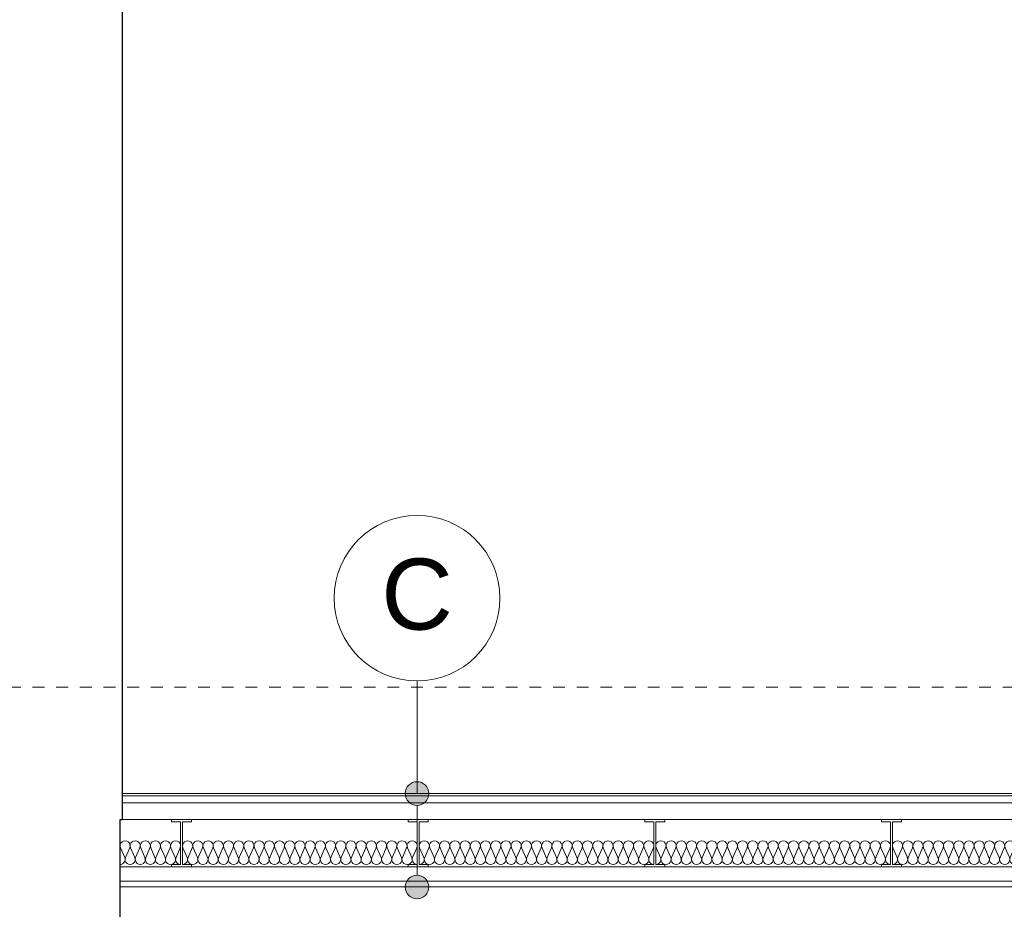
# Model space of a CAD drawing. Extents: x -396299 to -11759, y -15022 to 18278.
# Tile 95 of 205: x -186938 to -182777, y -146 to 3614. Entities that reach past the tile are written whole.
import ezdxf

# ---------------------------------------------------------------- set-up
doc = ezdxf.new("R2010")
doc.units = 0
doc.header["$MEASUREMENT"] = 0
doc.linetypes.add('Hidden Line', pattern=[100, 50, -50])
doc.layers.add('Arch opisy', color=7, linetype='Continuous')
doc.layers.add('INWENT STROPY', color=7, linetype='Continuous')
for name, color, linetype, lineweight in [('Arch opisy_Nr_Pióra__21', 7, 'Continuous', 13), ('INWENT STROPY_Nr_Pióra__21', 7, 'Continuous', 13), ('INWENT.ŚCIANY_Nr_Pióra__1', 7, 'Continuous', 25)]:
    doc.layers.add(name, color=color, linetype=linetype, lineweight=lineweight)
for name, color, linetype, lineweight, true_color in [('Arch opisy_Nr_Pióra__3', 7, 'Continuous', 20, 0xff6600), ('INWENT STROPY_Nr_Pióra__2', 7, 'Continuous', 13, 0x7f7f7f), ('INWENT STROPY_Nr_Pióra__25', 7, 'Continuous', 15, 0x40a5ff), ('Inwentaryzacja Konst._Nr_Pióra__25', 7, 'Continuous', 15, 0x40a5ff)]:
    doc.layers.add(name, color=color, linetype=linetype, lineweight=lineweight, true_color=true_color)
doc.styles.add('GENERATED_STYLE_8', font='arial.ttf')

# ---------------------------------------------------------------- blocks, each defined once
blk = doc.blocks.new('Izolacja cieplna 14_20', base_point=(-183249.6, 43.2))
at = {"layer": 'INWENT STROPY_Nr_Pióra__2', "linetype": 'Continuous'}
for p, q in [((-183247.8, 113.4), (-183229.8, 73)), ((-183226.2, 73), (-183208.3, 113.4)), ((-183204.7, 113.4), (-183186.7, 73)), ((-183183.1, 73), (-183165.1, 113.4)), ((-183161.5, 113.4), (-183143.6, 73)), ((-183140, 73), (-183122, 113.4)), ((-183118.4, 113.4), (-183100.4, 73)), ((-183096.8, 73), (-183078.9, 113.4)), ((-183075.3, 113.4), (-183057.3, 73)), ((-183053.7, 73), (-183035.8, 113.4)), ((-183032.1, 113.4), (-183014.2, 73)), ((-183010.6, 73), (-182992.6, 113.4)), ((-182989, 113.4), (-182971.1, 73)), ((-182967.4, 73), (-182949.5, 113.4)), ((-182945.9, 113.4), (-182927.9, 73)), ((-182924.3, 73), (-182906.4, 113.4)), ((-182902.7, 113.4), (-182884.8, 73)), ((-182881.2, 73), (-182863.2, 113.4)), ((-182859.6, 113.4), (-182841.7, 73)), ((-182838, 73), (-182820.1, 113.4)), ((-182816.5, 113.4), (-182798.5, 73)), ((-182794.9, 73), (-182777, 113.4)), ((-182773.3, 113.4), (-182755.4, 73)), ((-182751.8, 73), (-182733.8, 113.4)), ((-182730.2, 113.4), (-182712.3, 73)), ((-182708.7, 73), (-182690.7, 113.4)), ((-182687.1, 113.4), (-182669.1, 73)), ((-182665.5, 73), (-182647.6, 113.4)), ((-182644, 113.4), (-182626, 73)), ((-182622.4, 73), (-182604.4, 113.4)), ((-182600.8, 113.4), (-182582.9, 73)), ((-182579.3, 73), (-182561.3, 113.4)), ((-182557.7, 113.4), (-182539.8, 73)), ((-182536.1, 73), (-182518.2, 113.4)), ((-182514.6, 113.4), (-182496.6, 73)), ((-182493, 73), (-182475.1, 113.4)), ((-182471.4, 113.4), (-182453.5, 73)), ((-182449.9, 73), (-182431.9, 113.4)), ((-182428.3, 113.4), (-182410.4, 73)), ((-182406.7, 73), (-182388.8, 113.4)), ((-182385.2, 113.4), (-182367.2, 73)), ((-182363.6, 73), (-182345.7, 113.4)), ((-182342, 113.4), (-182324.1, 73)), ((-182320.5, 73), (-182302.5, 113.4)), ((-182298.9, 113.4), (-182281, 73)), ((-182277.3, 73), (-182259.4, 113.4))]:
    blk.add_line(p, q, dxfattribs=at)
for centre, start_param, end_param in [((-183228, 121.9), 5.870392, 9.837571), ((-183184.9, 121.9), 5.870392, 9.837571), ((-183141.8, 121.9), 5.870392, 9.837571), ((-183098.6, 121.9), 5.870392, 9.837571), ((-183055.5, 121.9), 5.870392, 9.837571), ((-183012.4, 121.9), 5.870392, 9.837571), ((-182969.2, 121.9), 5.870392, 9.837571), ((-182926.1, 121.9), 5.870392, 9.837571), ((-182883, 121.9), 5.870392, 9.837571), ((-182839.9, 121.9), 5.870392, 9.837571), ((-182796.7, 121.9), 5.870392, 9.837571), ((-182753.6, 121.9), 5.870392, 9.837571), ((-182710.5, 121.9), 5.870392, 9.837571), ((-182667.3, 121.9), 5.870392, 9.837571), ((-182624.2, 121.9), 5.870392, 9.837571), ((-182581.1, 121.9), 5.870392, 9.837571), ((-182537.9, 121.9), 5.870392, 9.837571), ((-182494.8, 121.9), 5.870392, 9.837571), ((-182451.7, 121.9), 5.870392, 9.837571), ((-182408.6, 121.9), 5.870392, 9.837571), ((-182365.4, 121.9), 5.870392, 9.837571), ((-182322.3, 121.9), 5.870392, 9.837571), ((-182279.2, 121.9), 5.870392, 9.837571), ((-183249.6, 64.4), 4.712389, 6.695979), ((-183206.5, 64.4), 2.7288, 6.695979), ((-183163.3, 64.4), 2.7288, 6.695979), ((-183120.2, 64.4), 2.7288, 6.695979), ((-183077.1, 64.4), 2.7288, 6.695979), ((-183033.9, 64.4), 2.7288, 6.695979), ((-182990.8, 64.4), 2.7288, 6.695979), ((-182947.7, 64.4), 2.7288, 6.695979), ((-182904.6, 64.4), 2.7288, 6.695979), ((-182861.4, 64.4), 2.7288, 6.695979), ((-182818.3, 64.4), 2.7288, 6.695979), ((-182775.2, 64.4), 2.7288, 6.695979), ((-182732, 64.4), 2.7288, 6.695979), ((-182688.9, 64.4), 2.7288, 6.695979), ((-182645.8, 64.4), 2.7288, 6.695979), ((-182602.6, 64.4), 2.7288, 6.695979), ((-182559.5, 64.4), 2.7288, 6.695979), ((-182516.4, 64.4), 2.7288, 6.695979), ((-182473.2, 64.4), 2.7288, 6.695979), ((-182430.1, 64.4), 2.7288, 6.695979), ((-182387, 64.4), 2.7288, 6.695979), ((-182343.9, 64.4), 2.7288, 6.695979), ((-182300.7, 64.4), 2.7288, 6.695979), ((-182257.6, 64.4), 2.7288, 4.712389)]:
    blk.add_ellipse(centre, major_axis=(21.6, 0), ratio=0.986209, start_param=start_param, end_param=end_param, dxfattribs=at)
blk = doc.blocks.new('Izolacja cieplna 14_47', base_point=(-185249.6, 43.2))
at = {"layer": 'INWENT STROPY_Nr_Pióra__2', "linetype": 'Continuous'}
for p, q in [((-185247.8, 113.4), (-185229.8, 73)), ((-185226.2, 73), (-185208.3, 113.4)), ((-185204.7, 113.4), (-185186.7, 73)), ((-185183.1, 73), (-185165.1, 113.4)), ((-185161.5, 113.4), (-185143.6, 73)), ((-185140, 73), (-185122, 113.4)), ((-185118.4, 113.4), (-185100.4, 73)), ((-185096.8, 73), (-185078.9, 113.4)), ((-185075.3, 113.4), (-185057.3, 73)), ((-185053.7, 73), (-185035.8, 113.4)), ((-185032.1, 113.4), (-185014.2, 73)), ((-185010.6, 73), (-184992.6, 113.4)), ((-184989, 113.4), (-184971.1, 73)), ((-184967.4, 73), (-184949.5, 113.4)), ((-184945.9, 113.4), (-184927.9, 73)), ((-184924.3, 73), (-184906.4, 113.4)), ((-184902.7, 113.4), (-184884.8, 73)), ((-184881.2, 73), (-184863.2, 113.4)), ((-184859.6, 113.4), (-184841.7, 73)), ((-184838, 73), (-184820.1, 113.4)), ((-184816.5, 113.4), (-184798.5, 73)), ((-184794.9, 73), (-184777, 113.4)), ((-184773.3, 113.4), (-184755.4, 73)), ((-184751.8, 73), (-184733.8, 113.4)), ((-184730.2, 113.4), (-184712.3, 73)), ((-184708.7, 73), (-184690.7, 113.4)), ((-184687.1, 113.4), (-184669.1, 73)), ((-184665.5, 73), (-184647.6, 113.4)), ((-184644, 113.4), (-184626, 73)), ((-184622.4, 73), (-184604.4, 113.4)), ((-184600.8, 113.4), (-184582.9, 73)), ((-184579.3, 73), (-184561.3, 113.4)), ((-184557.7, 113.4), (-184539.8, 73)), ((-184536.1, 73), (-184518.2, 113.4)), ((-184514.6, 113.4), (-184496.6, 73)), ((-184493, 73), (-184475.1, 113.4)), ((-184471.4, 113.4), (-184453.5, 73)), ((-184449.9, 73), (-184431.9, 113.4)), ((-184428.3, 113.4), (-184410.4, 73)), ((-184406.7, 73), (-184388.8, 113.4)), ((-184385.2, 113.4), (-184367.2, 73)), ((-184363.6, 73), (-184345.7, 113.4)), ((-184342, 113.4), (-184324.1, 73)), ((-184320.5, 73), (-184302.5, 113.4)), ((-184298.9, 113.4), (-184281, 73)), ((-184277.3, 73), (-184259.4, 113.4))]:
    blk.add_line(p, q, dxfattribs=at)
for centre, start_param, end_param in [((-185228, 121.9), 5.870392, 9.837571), ((-185184.9, 121.9), 5.870392, 9.837571), ((-185141.8, 121.9), 5.870392, 9.837571), ((-185098.6, 121.9), 5.870392, 9.837571), ((-185055.5, 121.9), 5.870392, 9.837571), ((-185012.4, 121.9), 5.870392, 9.837571), ((-184969.2, 121.9), 5.870392, 9.837571), ((-184926.1, 121.9), 5.870392, 9.837571), ((-184883, 121.9), 5.870392, 9.837571), ((-184839.9, 121.9), 5.870392, 9.837571), ((-184796.7, 121.9), 5.870392, 9.837571), ((-184753.6, 121.9), 5.870392, 9.837571), ((-184710.5, 121.9), 5.870392, 9.837571), ((-184667.3, 121.9), 5.870392, 9.837571), ((-184624.2, 121.9), 5.870392, 9.837571), ((-184581.1, 121.9), 5.870392, 9.837571), ((-184537.9, 121.9), 5.870392, 9.837571), ((-184494.8, 121.9), 5.870392, 9.837571), ((-184451.7, 121.9), 5.870392, 9.837571), ((-184408.6, 121.9), 5.870392, 9.837571), ((-184365.4, 121.9), 5.870392, 9.837571), ((-184322.3, 121.9), 5.870392, 9.837571), ((-184279.2, 121.9), 5.870392, 9.837571), ((-185249.6, 64.4), 4.712389, 6.695979), ((-185206.5, 64.4), 2.7288, 6.695979), ((-185163.3, 64.4), 2.7288, 6.695979), ((-185120.2, 64.4), 2.7288, 6.695979), ((-185077.1, 64.4), 2.7288, 6.695979), ((-185033.9, 64.4), 2.7288, 6.695979), ((-184990.8, 64.4), 2.7288, 6.695979), ((-184947.7, 64.4), 2.7288, 6.695979), ((-184904.6, 64.4), 2.7288, 6.695979), ((-184861.4, 64.4), 2.7288, 6.695979), ((-184818.3, 64.4), 2.7288, 6.695979), ((-184775.2, 64.4), 2.7288, 6.695979), ((-184732, 64.4), 2.7288, 6.695979), ((-184688.9, 64.4), 2.7288, 6.695979), ((-184645.8, 64.4), 2.7288, 6.695979), ((-184602.6, 64.4), 2.7288, 6.695979), ((-184559.5, 64.4), 2.7288, 6.695979), ((-184516.4, 64.4), 2.7288, 6.695979), ((-184473.2, 64.4), 2.7288, 6.695979), ((-184430.1, 64.4), 2.7288, 6.695979), ((-184387, 64.4), 2.7288, 6.695979), ((-184343.9, 64.4), 2.7288, 6.695979), ((-184300.7, 64.4), 2.7288, 6.695979), ((-184257.6, 64.4), 2.7288, 4.712389)]:
    blk.add_ellipse(centre, major_axis=(21.6, 0), ratio=0.986209, start_param=start_param, end_param=end_param, dxfattribs=at)
blk = doc.blocks.new('Izolacja cieplna 14_53', base_point=(-186249.6, 43.2))
at = {"layer": 'INWENT STROPY_Nr_Pióra__2', "linetype": 'Continuous'}
for p, q in [((-186247.8, 113.4), (-186229.8, 73)), ((-186226.2, 73), (-186208.3, 113.4)), ((-186204.7, 113.4), (-186186.7, 73)), ((-186183.1, 73), (-186165.1, 113.4)), ((-186161.5, 113.4), (-186143.6, 73)), ((-186140, 73), (-186122, 113.4)), ((-186118.4, 113.4), (-186100.4, 73)), ((-186096.8, 73), (-186078.9, 113.4)), ((-186075.3, 113.4), (-186057.3, 73)), ((-186053.7, 73), (-186035.8, 113.4)), ((-186032.1, 113.4), (-186014.2, 73)), ((-186010.6, 73), (-185992.6, 113.4)), ((-185989, 113.4), (-185971.1, 73)), ((-185967.4, 73), (-185949.5, 113.4)), ((-185945.9, 113.4), (-185927.9, 73)), ((-185924.3, 73), (-185906.4, 113.4)), ((-185902.7, 113.4), (-185884.8, 73)), ((-185881.2, 73), (-185863.2, 113.4)), ((-185859.6, 113.4), (-185841.7, 73)), ((-185838, 73), (-185820.1, 113.4)), ((-185816.5, 113.4), (-185798.5, 73)), ((-185794.9, 73), (-185777, 113.4)), ((-185773.3, 113.4), (-185755.4, 73)), ((-185751.8, 73), (-185733.8, 113.4)), ((-185730.2, 113.4), (-185712.3, 73)), ((-185708.7, 73), (-185690.7, 113.4)), ((-185687.1, 113.4), (-185669.1, 73)), ((-185665.5, 73), (-185647.6, 113.4)), ((-185644, 113.4), (-185626, 73)), ((-185622.4, 73), (-185604.4, 113.4)), ((-185600.8, 113.4), (-185582.9, 73)), ((-185579.3, 73), (-185561.3, 113.4)), ((-185557.7, 113.4), (-185539.8, 73)), ((-185536.1, 73), (-185518.2, 113.4)), ((-185514.6, 113.4), (-185496.6, 73)), ((-185493, 73), (-185475.1, 113.4)), ((-185471.4, 113.4), (-185453.5, 73)), ((-185449.9, 73), (-185431.9, 113.4)), ((-185428.3, 113.4), (-185410.4, 73)), ((-185406.7, 73), (-185388.8, 113.4)), ((-185385.2, 113.4), (-185367.2, 73)), ((-185363.6, 73), (-185345.7, 113.4)), ((-185342, 113.4), (-185324.1, 73)), ((-185320.5, 73), (-185302.5, 113.4)), ((-185298.9, 113.4), (-185281, 73)), ((-185277.3, 73), (-185259.4, 113.4))]:
    blk.add_line(p, q, dxfattribs=at)
for centre, start_param, end_param in [((-186228, 121.9), 5.870392, 9.837571), ((-186184.9, 121.9), 5.870392, 9.837571), ((-186141.8, 121.9), 5.870392, 9.837571), ((-186098.6, 121.9), 5.870392, 9.837571), ((-186055.5, 121.9), 5.870392, 9.837571), ((-186012.4, 121.9), 5.870392, 9.837571), ((-185969.2, 121.9), 5.870392, 9.837571), ((-185926.1, 121.9), 5.870392, 9.837571), ((-185883, 121.9), 5.870392, 9.837571), ((-185839.9, 121.9), 5.870392, 9.837571), ((-185796.7, 121.9), 5.870392, 9.837571), ((-185753.6, 121.9), 5.870392, 9.837571), ((-185710.5, 121.9), 5.870392, 9.837571), ((-185667.3, 121.9), 5.870392, 9.837571), ((-185624.2, 121.9), 5.870392, 9.837571), ((-185581.1, 121.9), 5.870392, 9.837571), ((-185537.9, 121.9), 5.870392, 9.837571), ((-185494.8, 121.9), 5.870392, 9.837571), ((-185451.7, 121.9), 5.870392, 9.837571), ((-185408.6, 121.9), 5.870392, 9.837571), ((-185365.4, 121.9), 5.870392, 9.837571), ((-185322.3, 121.9), 5.870392, 9.837571), ((-185279.2, 121.9), 5.870392, 9.837571), ((-186249.6, 64.4), 4.712389, 6.695979), ((-186206.5, 64.4), 2.7288, 6.695979), ((-186163.3, 64.4), 2.7288, 6.695979), ((-186120.2, 64.4), 2.7288, 6.695979), ((-186077.1, 64.4), 2.7288, 6.695979), ((-186033.9, 64.4), 2.7288, 6.695979), ((-185990.8, 64.4), 2.7288, 6.695979), ((-185947.7, 64.4), 2.7288, 6.695979), ((-185904.6, 64.4), 2.7288, 6.695979), ((-185861.4, 64.4), 2.7288, 6.695979), ((-185818.3, 64.4), 2.7288, 6.695979), ((-185775.2, 64.4), 2.7288, 6.695979), ((-185732, 64.4), 2.7288, 6.695979), ((-185688.9, 64.4), 2.7288, 6.695979), ((-185645.8, 64.4), 2.7288, 6.695979), ((-185602.6, 64.4), 2.7288, 6.695979), ((-185559.5, 64.4), 2.7288, 6.695979), ((-185516.4, 64.4), 2.7288, 6.695979), ((-185473.2, 64.4), 2.7288, 6.695979), ((-185430.1, 64.4), 2.7288, 6.695979), ((-185387, 64.4), 2.7288, 6.695979), ((-185343.9, 64.4), 2.7288, 6.695979), ((-185300.7, 64.4), 2.7288, 6.695979), ((-185257.6, 64.4), 2.7288, 4.712389)]:
    blk.add_ellipse(centre, major_axis=(21.6, 0), ratio=0.986209, start_param=start_param, end_param=end_param, dxfattribs=at)
blk = doc.blocks.new('Izolacja cieplna 14_55', base_point=(-184249.6, 43.2))
at = {"layer": 'INWENT STROPY_Nr_Pióra__2', "linetype": 'Continuous'}
for p, q in [((-184247.8, 113.4), (-184229.8, 73)), ((-184226.2, 73), (-184208.3, 113.4)), ((-184204.7, 113.4), (-184186.7, 73)), ((-184183.1, 73), (-184165.1, 113.4)), ((-184161.5, 113.4), (-184143.6, 73)), ((-184140, 73), (-184122, 113.4)), ((-184118.4, 113.4), (-184100.4, 73)), ((-184096.8, 73), (-184078.9, 113.4)), ((-184075.3, 113.4), (-184057.3, 73)), ((-184053.7, 73), (-184035.8, 113.4)), ((-184032.1, 113.4), (-184014.2, 73)), ((-184010.6, 73), (-183992.6, 113.4)), ((-183989, 113.4), (-183971.1, 73)), ((-183967.4, 73), (-183949.5, 113.4)), ((-183945.9, 113.4), (-183927.9, 73)), ((-183924.3, 73), (-183906.4, 113.4)), ((-183902.7, 113.4), (-183884.8, 73)), ((-183881.2, 73), (-183863.2, 113.4)), ((-183859.6, 113.4), (-183841.7, 73)), ((-183838, 73), (-183820.1, 113.4)), ((-183816.5, 113.4), (-183798.5, 73)), ((-183794.9, 73), (-183777, 113.4)), ((-183773.3, 113.4), (-183755.4, 73)), ((-183751.8, 73), (-183733.8, 113.4)), ((-183730.2, 113.4), (-183712.3, 73)), ((-183708.7, 73), (-183690.7, 113.4)), ((-183687.1, 113.4), (-183669.1, 73)), ((-183665.5, 73), (-183647.6, 113.4)), ((-183644, 113.4), (-183626, 73)), ((-183622.4, 73), (-183604.4, 113.4)), ((-183600.8, 113.4), (-183582.9, 73)), ((-183579.3, 73), (-183561.3, 113.4)), ((-183557.7, 113.4), (-183539.8, 73)), ((-183536.1, 73), (-183518.2, 113.4)), ((-183514.6, 113.4), (-183496.6, 73)), ((-183493, 73), (-183475.1, 113.4)), ((-183471.4, 113.4), (-183453.5, 73)), ((-183449.9, 73), (-183431.9, 113.4)), ((-183428.3, 113.4), (-183410.4, 73)), ((-183406.7, 73), (-183388.8, 113.4)), ((-183385.2, 113.4), (-183367.2, 73)), ((-183363.6, 73), (-183345.7, 113.4)), ((-183342, 113.4), (-183324.1, 73)), ((-183320.5, 73), (-183302.5, 113.4)), ((-183298.9, 113.4), (-183281, 73)), ((-183277.3, 73), (-183259.4, 113.4))]:
    blk.add_line(p, q, dxfattribs=at)
for centre, start_param, end_param in [((-184228, 121.9), 5.870392, 9.837571), ((-184184.9, 121.9), 5.870392, 9.837571), ((-184141.8, 121.9), 5.870392, 9.837571), ((-184098.6, 121.9), 5.870392, 9.837571), ((-184055.5, 121.9), 5.870392, 9.837571), ((-184012.4, 121.9), 5.870392, 9.837571), ((-183969.2, 121.9), 5.870392, 9.837571), ((-183926.1, 121.9), 5.870392, 9.837571), ((-183883, 121.9), 5.870392, 9.837571), ((-183839.9, 121.9), 5.870392, 9.837571), ((-183796.7, 121.9), 5.870392, 9.837571), ((-183753.6, 121.9), 5.870392, 9.837571), ((-183710.5, 121.9), 5.870392, 9.837571), ((-183667.3, 121.9), 5.870392, 9.837571), ((-183624.2, 121.9), 5.870392, 9.837571), ((-183581.1, 121.9), 5.870392, 9.837571), ((-183537.9, 121.9), 5.870392, 9.837571), ((-183494.8, 121.9), 5.870392, 9.837571), ((-183451.7, 121.9), 5.870392, 9.837571), ((-183408.6, 121.9), 5.870392, 9.837571), ((-183365.4, 121.9), 5.870392, 9.837571), ((-183322.3, 121.9), 5.870392, 9.837571), ((-183279.2, 121.9), 5.870392, 9.837571), ((-184249.6, 64.4), 4.712389, 6.695979), ((-184206.5, 64.4), 2.7288, 6.695979), ((-184163.3, 64.4), 2.7288, 6.695979), ((-184120.2, 64.4), 2.7288, 6.695979), ((-184077.1, 64.4), 2.7288, 6.695979), ((-184033.9, 64.4), 2.7288, 6.695979), ((-183990.8, 64.4), 2.7288, 6.695979), ((-183947.7, 64.4), 2.7288, 6.695979), ((-183904.6, 64.4), 2.7288, 6.695979), ((-183861.4, 64.4), 2.7288, 6.695979), ((-183818.3, 64.4), 2.7288, 6.695979), ((-183775.2, 64.4), 2.7288, 6.695979), ((-183732, 64.4), 2.7288, 6.695979), ((-183688.9, 64.4), 2.7288, 6.695979), ((-183645.8, 64.4), 2.7288, 6.695979), ((-183602.6, 64.4), 2.7288, 6.695979), ((-183559.5, 64.4), 2.7288, 6.695979), ((-183516.4, 64.4), 2.7288, 6.695979), ((-183473.2, 64.4), 2.7288, 6.695979), ((-183430.1, 64.4), 2.7288, 6.695979), ((-183387, 64.4), 2.7288, 6.695979), ((-183343.9, 64.4), 2.7288, 6.695979), ((-183300.7, 64.4), 2.7288, 6.695979), ((-183257.6, 64.4), 2.7288, 4.712389)]:
    blk.add_ellipse(centre, major_axis=(21.6, 0), ratio=0.986209, start_param=start_param, end_param=end_param, dxfattribs=at)
blk = doc.blocks.new('Izolacja cieplna 14_72', base_point=(-186513.6, 43.2))
at = {"layer": 'INWENT STROPY_Nr_Pióra__2', "linetype": 'Continuous'}
for p, q in [((-186511.8, 113.4), (-186494.1, 73)), ((-186490.5, 73), (-186472.7, 113.4)), ((-186469.1, 113.4), (-186451.4, 73)), ((-186447.8, 73), (-186430.1, 113.4)), ((-186426.5, 113.4), (-186408.7, 73)), ((-186405.1, 73), (-186387.4, 113.4)), ((-186383.8, 113.4), (-186366.1, 73)), ((-186362.5, 73), (-186344.7, 113.4)), ((-186341.1, 113.4), (-186323.4, 73)), ((-186319.8, 73), (-186302.1, 113.4)), ((-186298.5, 113.4), (-186280.7, 73)), ((-186277.1, 73), (-186259.4, 113.4))]:
    blk.add_line(p, q, dxfattribs=at)
for centre, start_param, end_param in [((-186492.3, 121.9), 5.870392, 9.837571), ((-186449.6, 121.9), 5.870392, 9.837571), ((-186406.9, 121.9), 5.870392, 9.837571), ((-186364.3, 121.9), 5.870392, 9.837571), ((-186321.6, 121.9), 5.870392, 9.837571), ((-186278.9, 121.9), 5.870392, 9.837571), ((-186513.6, 64.4), 4.712389, 6.695979), ((-186470.9, 64.4), 2.7288, 6.695979), ((-186428.3, 64.4), 2.7288, 6.695979), ((-186385.6, 64.4), 2.7288, 6.695979), ((-186342.9, 64.4), 2.7288, 6.695979), ((-186300.3, 64.4), 2.7288, 6.695979), ((-186257.6, 64.4), 2.7288, 4.712389)]:
    blk.add_ellipse(centre, major_axis=(21.3, 0), ratio=0.996929, start_param=start_param, end_param=end_param, dxfattribs=at)
blk = doc.blocks.new('Linia_1', base_point=(-185258.6, -51.8))
at = {"layer": 'Arch opisy_Nr_Pióra__21', "linetype": 'Continuous'}
for points in [[(-185208.6, 343.2), (-185212.4, 362.3), (-185223.2, 378.5), (-185239.5, 389.4), (-185258.6, 393.2), (-185277.7, 389.4), (-185293.9, 378.5), (-185304.8, 362.3), (-185308.6, 343.2), (-185304.8, 324), (-185293.9, 307.8), (-185277.7, 297), (-185258.6, 293.2), (-185239.5, 297), (-185223.2, 307.8), (-185212.4, 324)], [(-185208.6, -51.8), (-185212.4, -32.7), (-185223.2, -16.5), (-185239.5, -5.6), (-185258.6, -1.8), (-185277.7, -5.6), (-185293.9, -16.5), (-185304.8, -32.7), (-185308.6, -51.8), (-185304.8, -71), (-185293.9, -87.2), (-185277.7, -98), (-185258.6, -101.8), (-185239.5, -98), (-185223.2, -87.2), (-185212.4, -71)]]:
    blk.add_hatch(color=256, dxfattribs=at).paths.add_polyline_path(points, flags=0)
blk.add_line((-185258.6, -1.8), (-185258.6, 293.2), dxfattribs=at)
for centre in [(-185258.6, 343.2), (-185258.6, -51.8)]:
    blk.add_circle(centre, 50, dxfattribs=at)
blk = doc.blocks.new('Linia_2', base_point=(-185258.6, 343.2))
at = {"layer": 'Arch opisy_Nr_Pióra__21', "linetype": 'Continuous'}
blk.add_line((-185258.6, 343.2), (-185258.6, 818.8), dxfattribs=at)
blk.add_circle((-185258.6, 1168.8), 350, dxfattribs=at)
blk = doc.blocks.new('Linia_164', base_point=(-193383.6, 793.2))
at = {"layer": 'Arch opisy_Nr_Pióra__3', "linetype": 'Hidden Line'}
blk.add_line((-193383.6, 793.2), (-178503.6, 793.2), dxfattribs=at)

msp = doc.modelspace()

# ---------------------------------------------------------------- linework, layer by layer
at = {"layer": 'INWENT STROPY_Nr_Pióra__21', "linetype": 'Continuous'}
for p, q in [((-179233.6, 343.2), (-186503.6, 343.2)), ((-179233.6, 333.2), (-186503.6, 333.2)), ((-179233.6, 303.2), (-186503.6, 303.2)), ((-179183.6, -26.8), (-186513.6, -26.8)), ((-179183.6, -51.8), (-186513.6, -51.8))]:
    msp.add_line(p, q, dxfattribs=at)
at = {"layer": 'INWENT STROPY_Nr_Pióra__25', "linetype": 'Continuous'}
for p, q in [((-186296.1, 223.2), (-186296.1, 233.2)), ((-186211.1, 233.2), (-186296.1, 233.2)), ((-186257.6, 223.2), (-186296.1, 223.2)), ((-186257.6, 43.2), (-186257.6, 223.2)), ((-186211.1, 223.2), (-186249.6, 223.2)), ((-186249.6, 43.2), (-186249.6, 223.2)), ((-186211.1, 223.2), (-186211.1, 233.2)), ((-185211.1, 233.2), (-185296.1, 233.2)), ((-185296.1, 223.2), (-185296.1, 233.2)), ((-185257.6, 223.2), (-185296.1, 223.2)), ((-185257.6, 43.2), (-185257.6, 223.2)), ((-185249.6, 43.2), (-185249.6, 223.2)), ((-185211.1, 223.2), (-185249.6, 223.2)), ((-185211.1, 223.2), (-185211.1, 233.2)), ((-184211.1, 233.2), (-184296.1, 233.2)), ((-184296.1, 223.2), (-184296.1, 233.2)), ((-184257.6, 223.2), (-184296.1, 223.2)), ((-184257.6, 43.2), (-184257.6, 223.2)), ((-184211.1, 223.2), (-184249.6, 223.2)), ((-184249.6, 43.2), (-184249.6, 223.2)), ((-184211.1, 223.2), (-184211.1, 233.2)), ((-183211.1, 233.2), (-183296.1, 233.2)), ((-183296.1, 223.2), (-183296.1, 233.2)), ((-183257.6, 223.2), (-183296.1, 223.2)), ((-183257.6, 43.2), (-183257.6, 223.2)), ((-183249.6, 43.2), (-183249.6, 223.2)), ((-183211.1, 223.2), (-183249.6, 223.2)), ((-183211.1, 223.2), (-183211.1, 233.2)), ((-186257.6, 43.2), (-186296.1, 43.2)), ((-186296.1, 33.2), (-186296.1, 43.2)), ((-186211.1, 43.2), (-186249.6, 43.2)), ((-186211.1, 43.2), (-186211.1, 33.2)), ((-185296.1, 33.2), (-185296.1, 43.2)), ((-185257.6, 43.2), (-185296.1, 43.2)), ((-185211.1, 43.2), (-185249.6, 43.2)), ((-185211.1, 43.2), (-185211.1, 33.2)), ((-184296.1, 33.2), (-184296.1, 43.2)), ((-184257.6, 43.2), (-184296.1, 43.2)), ((-184211.1, 43.2), (-184249.6, 43.2)), ((-184211.1, 43.2), (-184211.1, 33.2)), ((-183296.1, 33.2), (-183296.1, 43.2)), ((-183257.6, 43.2), (-183296.1, 43.2)), ((-183211.1, 43.2), (-183249.6, 43.2)), ((-183211.1, 43.2), (-183211.1, 33.2)), ((-186211.1, 33.2), (-186296.1, 33.2)), ((-185211.1, 33.2), (-185296.1, 33.2)), ((-184211.1, 33.2), (-184296.1, 33.2)), ((-183211.1, 33.2), (-183296.1, 33.2))]:
    msp.add_line(p, q, dxfattribs=at)
at = {"layer": 'INWENT.ŚCIANY_Nr_Pióra__1', "linetype": 'Continuous'}
for p, q in [((-186503.6, 233.2), (-186503.6, 4248.2)), ((-186513.6, 233.2), (-186503.6, 233.2)), ((-186513.6, -3701.8), (-186513.6, 233.2))]:
    msp.add_line(p, q, dxfattribs=at)
at = {"layer": 'Inwentaryzacja Konst._Nr_Pióra__25', "linetype": 'Continuous'}
for p, q in [((-179183.6, 233.2), (-186503.6, 233.2)), ((-179183.6, 33.2), (-186513.6, 33.2))]:
    msp.add_line(p, q, dxfattribs=at)

# ---------------------------------------------------------------- block references
at = {"layer": 'Arch opisy', "linetype": 'Continuous'}
for name, p in [('Linia_2', (-185258.6, 343.2)), ('Linia_1', (-185258.6, -51.8))]:
    msp.add_blockref(name, p, dxfattribs=at)
at = {"layer": 'Arch opisy', "color": 30, "linetype": 'Hidden Line', "lineweight": 20, "true_color": 0xff6600}
msp.add_blockref('Linia_164', (-193383.6, 793.2), dxfattribs=at)
at = {"layer": 'INWENT STROPY', "color": 104, "linetype": 'Continuous', "lineweight": 20, "true_color": 0x029e21}
for name, p in [('Izolacja cieplna 14_72', (-186513.6, 43.2)), ('Izolacja cieplna 14_53', (-186249.6, 43.2)), ('Izolacja cieplna 14_47', (-185249.6, 43.2)), ('Izolacja cieplna 14_55', (-184249.6, 43.2)), ('Izolacja cieplna 14_20', (-183249.6, 43.2))]:
    msp.add_blockref(name, p, dxfattribs=at)

# ---------------------------------------------------------------- texts
at = {"layer": 'Arch opisy_Nr_Pióra__21', "linetype": 'Continuous', "insert": (-185258.6, 1336), "char_height": 300, "attachment_point": 2, "style": 'GENERATED_STYLE_8'}
msp.add_mtext('{C}', dxfattribs=at)

doc.saveas('drawing.dxf')
